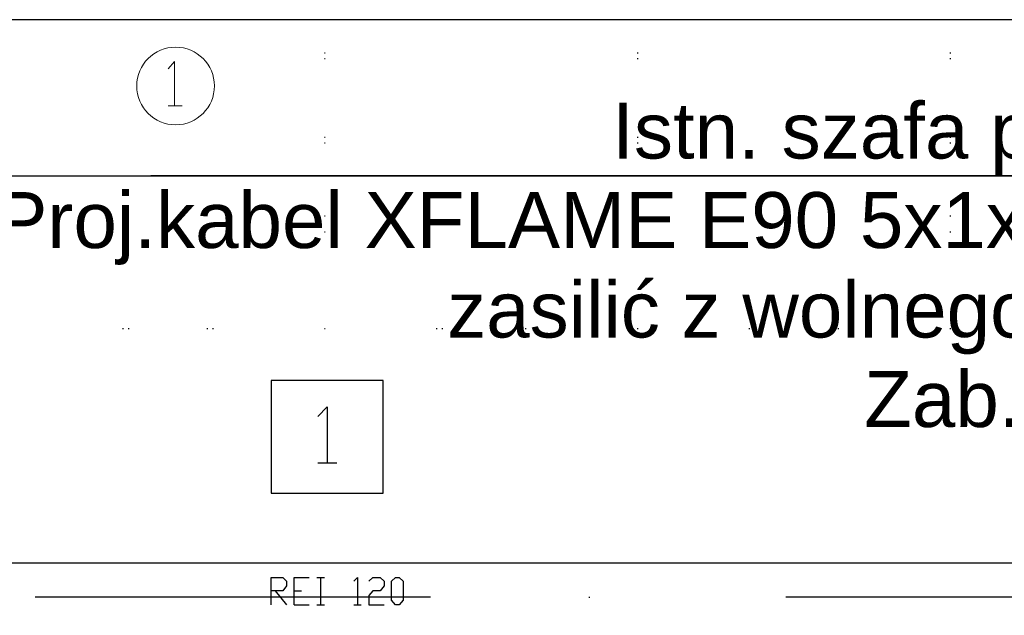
# Model space of a CAD drawing. Header units: millimetres. Extents: x 46 to 491, y -41 to 547.
# Tile 53 of 140: x 129 to 173, y 111 to 138. Entities that reach past the tile are written whole.
import ezdxf
from ezdxf import colors
from ezdxf.entities.mleader import LeaderData, LeaderLine
from ezdxf.math import Vec2, Vec3

# ---------------------------------------------------------------- set-up
doc = ezdxf.new("R2010")
doc.units = ezdxf.units.MM
doc.header["$LTSCALE"] = 10
doc.layers.add('_IE_adresy', color=173, linetype='Continuous')
doc.layers.add('xref', color=252, linetype='Continuous')
doc.styles.add('EEP_adresy', font='ARIALNI.TTF', dxfattribs={"width": 0.9, "height": 20})

# ---------------------------------------------------------------- blocks, each defined once
blk = doc.blocks.new('stacja')
at = {"color": 9, "lineweight": 25}
for points in [[(31.877, 87.503), (31.877, 80.518), (144.737667, 80.518), (144.737667, 87.503)], [(85.936667, 71.374), (85.936667, 66.336333), (90.932, 66.336333), (90.932, 71.374)], [(91.482334, 61.341), (91.313, 61.552666), (91.313, 62.399333), (91.482334, 62.568666), (91.651667, 62.568666), (91.821, 62.399333), (91.821, 61.552666), (91.651667, 61.341)]]:
    blk.add_lwpolyline(points, close=True, dxfattribs=at)
at = {"color": 4, "lineweight": 20}
for points in [[(81.322334, 85.301666), (81.618667, 85.640333), (81.618667, 83.650666)], [(81.322334, 83.650666), (81.957334, 83.650666)]]:
    blk.add_lwpolyline(points, dxfattribs=at)
at = {"color": 9, "lineweight": 25}
for points in [[(88.307334, 73.702333), (88.349667, 73.702333)], [(88.307334, 73.702333), (88.349667, 73.702333)], [(102.277334, 73.702333), (102.319667, 73.702333)], [(102.277334, 73.702333), (102.319667, 73.702333)], [(116.247334, 73.702333), (116.289667, 73.702333)], [(116.247334, 73.702333), (116.289667, 73.702333)], [(88.011, 69.765333), (88.434334, 70.188666), (88.434334, 67.691)], [(88.011, 67.691), (88.857667, 67.691)], [(85.936667, 61.341), (85.936667, 62.568666), (86.444667, 62.568666), (86.614, 62.399333), (86.614, 62.187666), (86.444667, 61.976), (85.936667, 61.976)], [(86.952667, 61.341), (86.952667, 62.568666), (87.63, 62.568666)], [(89.619667, 62.399333), (89.789, 62.568666), (89.789, 61.341)], [(90.297, 62.399333), (90.466334, 62.568666), (90.805, 62.568666), (90.974334, 62.399333), (90.974334, 62.187666), (90.805, 61.976), (90.466334, 61.976), (90.297, 61.764333), (90.297, 61.341), (90.974334, 61.341)], [(86.106, 61.976), (86.614, 61.341)], [(89.619667, 61.341), (89.958334, 61.341)]]:
    blk.add_lwpolyline(points, dxfattribs=at)
at = {"color": 5, "lineweight": 25}
for points in [[(88.307334, 73.702333), (88.349667, 73.702333)], [(88.307334, 73.702333), (88.349667, 73.702333)], [(102.277334, 73.702333), (102.319667, 73.702333)], [(102.277334, 73.702333), (102.319667, 73.702333)], [(116.247334, 73.702333), (116.289667, 73.702333)], [(116.247334, 73.702333), (116.289667, 73.702333)]]:
    blk.add_lwpolyline(points, dxfattribs=at)
at = {"color": 4, "lineweight": 20}
blk.add_circle((81.661, 84.539666), 1.735667, dxfattribs=at)
at = {"color": 5, "lineweight": 25}
for points in [[(88.307334, 86.021333), (88.307334, 86.021333), (88.349667, 86.021333), (88.349667, 86.021333)], [(88.307334, 86.021333), (88.307334, 86.021333), (88.349667, 86.021333), (88.349667, 86.021333)], [(102.277334, 86.021333), (102.277334, 86.021333), (102.319667, 86.021333), (102.319667, 86.021333)], [(102.277334, 86.021333), (102.277334, 86.021333), (102.319667, 86.021333), (102.319667, 86.021333)], [(116.247334, 86.021333), (116.247334, 86.021333), (116.289667, 86.021333), (116.289667, 86.021333)], [(116.247334, 86.021333), (116.247334, 86.021333), (116.289667, 86.021333), (116.289667, 86.021333)], [(88.307334, 81.999666), (88.307334, 81.999666), (88.349667, 81.999666), (88.349667, 81.999666)], [(88.307334, 81.999666), (88.307334, 81.999666), (88.349667, 81.999666), (88.349667, 81.999666)], [(102.277334, 81.999666), (102.277334, 81.999666), (102.319667, 81.999666), (102.319667, 81.999666)], [(102.277334, 81.999666), (102.277334, 81.999666), (102.319667, 81.999666), (102.319667, 81.999666)], [(116.247334, 81.999666), (116.247334, 81.999666), (116.289667, 81.999666), (116.289667, 81.999666)], [(116.247334, 81.999666), (116.247334, 81.999666), (116.289667, 81.999666), (116.289667, 81.999666)], [(88.307334, 78.020333), (88.307334, 78.020333), (88.349667, 78.020333), (88.349667, 78.020333)], [(88.307334, 78.020333), (88.307334, 78.020333), (88.349667, 78.020333), (88.349667, 78.020333)], [(102.277334, 78.020333), (102.277334, 78.020333), (102.319667, 78.020333), (102.319667, 78.020333)], [(102.277334, 78.020333), (102.277334, 78.020333), (102.319667, 78.020333), (102.319667, 78.020333)], [(116.247334, 78.020333), (116.247334, 78.020333), (116.289667, 78.020333), (116.289667, 78.020333)], [(116.247334, 78.020333), (116.247334, 78.020333), (116.289667, 78.020333), (116.289667, 78.020333)], [(79.290334, 73.702333), (79.290334, 73.702333), (79.332667, 73.702333), (79.332667, 73.702333)], [(83.312, 73.702333), (83.312, 73.702333), (83.354334, 73.702333), (83.354334, 73.702333)], [(93.302667, 73.702333), (93.302667, 73.702333), (93.345, 73.702333), (93.345, 73.702333)], [(97.282, 73.702333), (97.282, 73.702333), (97.324334, 73.702333), (97.324334, 73.702333)], [(107.272667, 73.702333), (107.272667, 73.702333), (107.315, 73.702333), (107.315, 73.702333)], [(111.252, 73.702333), (111.252, 73.702333), (111.294334, 73.702333), (111.294334, 73.702333)]]:
    blk.add_open_spline(points, degree=3, dxfattribs=at)
at = {"color": 9, "lineweight": 25}
for points in [[(88.307334, 85.767333), (88.307334, 85.767333), (88.349667, 85.767333), (88.349667, 85.767333)], [(88.307334, 85.767333), (88.307334, 85.767333), (88.349667, 85.767333), (88.349667, 85.767333)], [(102.277334, 85.767333), (102.277334, 85.767333), (102.319667, 85.767333), (102.319667, 85.767333)], [(102.277334, 85.767333), (102.277334, 85.767333), (102.319667, 85.767333), (102.319667, 85.767333)], [(116.247334, 85.767333), (116.247334, 85.767333), (116.289667, 85.767333), (116.289667, 85.767333)], [(116.247334, 85.767333), (116.247334, 85.767333), (116.289667, 85.767333), (116.289667, 85.767333)], [(88.307334, 82.253666), (88.307334, 82.253666), (88.349667, 82.253666), (88.349667, 82.253666)], [(88.307334, 82.253666), (88.307334, 82.253666), (88.349667, 82.253666), (88.349667, 82.253666)], [(102.277334, 82.253666), (102.277334, 82.253666), (102.319667, 82.253666), (102.319667, 82.253666)], [(102.277334, 82.253666), (102.277334, 82.253666), (102.319667, 82.253666), (102.319667, 82.253666)], [(116.247334, 82.253666), (116.247334, 82.253666), (116.289667, 82.253666), (116.289667, 82.253666)], [(116.247334, 82.253666), (116.247334, 82.253666), (116.289667, 82.253666), (116.289667, 82.253666)], [(88.307334, 78.74), (88.307334, 78.74), (88.349667, 78.74), (88.349667, 78.74)], [(88.307334, 78.74), (88.307334, 78.74), (88.349667, 78.74), (88.349667, 78.74)], [(102.277334, 78.74), (102.277334, 78.74), (102.319667, 78.74), (102.319667, 78.74)], [(102.277334, 78.74), (102.277334, 78.74), (102.319667, 78.74), (102.319667, 78.74)], [(116.247334, 78.74), (116.247334, 78.74), (116.289667, 78.74), (116.289667, 78.74)], [(116.247334, 78.74), (116.247334, 78.74), (116.289667, 78.74), (116.289667, 78.74)], [(79.544334, 73.702333), (79.544334, 73.702333), (79.586667, 73.702333), (79.586667, 73.702333)], [(83.058, 73.702333), (83.058, 73.702333), (83.100334, 73.702333), (83.100334, 73.702333)], [(93.556667, 73.702333), (93.556667, 73.702333), (93.599, 73.702333), (93.599, 73.702333)], [(97.028, 73.702333), (97.028, 73.702333), (97.070334, 73.702333), (97.070334, 73.702333)], [(107.526667, 73.702333), (107.526667, 73.702333), (107.569, 73.702333), (107.569, 73.702333)], [(111.040334, 73.702333), (111.040334, 73.702333), (111.082667, 73.702333), (111.082667, 73.702333)], [(104.605667, 63.203666), (104.605667, 63.203666), (20.616334, 63.203666), (20.616334, 63.203666)], [(128.905, 63.203666), (128.905, 63.203666), (104.605667, 63.203666), (104.605667, 63.203666)], [(87.968667, 62.568666), (87.968667, 62.568666), (88.307334, 62.568666), (88.307334, 62.568666)], [(88.138, 62.568666), (88.138, 62.568666), (88.138, 61.341), (88.138, 61.341)], [(93.048667, 61.679666), (93.048667, 61.679666), (75.395667, 61.679666), (75.395667, 61.679666)], [(86.952667, 61.976), (86.952667, 61.976), (87.291334, 61.976), (87.291334, 61.976)], [(100.118334, 61.679666), (100.118334, 61.679666), (100.160667, 61.679666), (100.160667, 61.679666)], [(126.576667, 61.679666), (126.576667, 61.679666), (108.923667, 61.679666), (108.923667, 61.679666)], [(86.952667, 61.341), (86.952667, 61.341), (87.63, 61.341), (87.63, 61.341)], [(87.968667, 61.341), (87.968667, 61.341), (88.307334, 61.341), (88.307334, 61.341)]]:
    blk.add_open_spline(points, degree=3, dxfattribs=at)

msp = doc.modelspace()

# ---------------------------------------------------------------- block references
at = {"layer": 'xref'}
msp.add_blockref('stacja', (53.992334, 50.410128), dxfattribs=at)

# ---------------------------------------------------------------- leaders
at = {"layer": '_IE_adresy', "color": 1}
ml = msp.add_multileader_mtext('Standard', dxfattribs=at)
ml.set_content('{\\W1;\\fArial|b0|i0|c238|p34;Istn. szafa pożarowa\\PProj.kabel XFLAME E90 5x1x240mm2\\Pzasilić z wolnego obwodu\\PZab. gG200A }', color=1, style='EEP_adresy')
ml.set_leader_properties(color=1)
ml.build(insert=Vec2(0, 0))
ml.multileader.update_dxf_attribs({"text_left_attachment_type": 6, "text_right_attachment_type": 6, "dogleg_length": 0.5, "arrow_head_size": 3})
ctx = ml.context
ctx.base_point, ctx.char_height, ctx.arrow_head_size, ctx.landing_gap_size, ctx.plane_origin = Vec3(127.644572, 130.928128), 2.5, 3, 0.4, Vec3(309.664545, 125.520573)
ctx.left_attachment, ctx.right_attachment, ctx.text_align_type = 6, 6, 2
notes = []
notes.append((ctx, [(0, (1, 1, 0), (189.996083, 130.928128), (-1, 0), 2.410992, [(2, [(204.020679, 100.904641)], 0, [])])]))
ctx.mtext.insert, ctx.mtext.width, ctx.mtext.defined_height, ctx.mtext.alignment, ctx.mtext.line_spacing_factor, ctx.mtext.flow_direction = Vec3(187.185091, 134.205754), 98.67878785, 54.223772, 3, 0.96, 5
for ctx, leaders in notes:
    for number, flags, end, landing, length, lines in leaders:
        leader = LeaderData()
        leader.index, (leader.has_last_leader_line, leader.has_dogleg_vector, leader.attachment_direction) = number, flags
        leader.last_leader_point, leader.dogleg_vector, leader.dogleg_length = Vec3(end), Vec3(landing), length
        for number, points, colour, breaks in lines:
            line = LeaderLine()
            line.index, line.vertices, line.color, line.breaks = number, Vec3.list(points), colors.encode_raw_color(colour), breaks
            leader.lines.append(line)
        ctx.leaders.append(leader)

doc.saveas('drawing.dxf')
